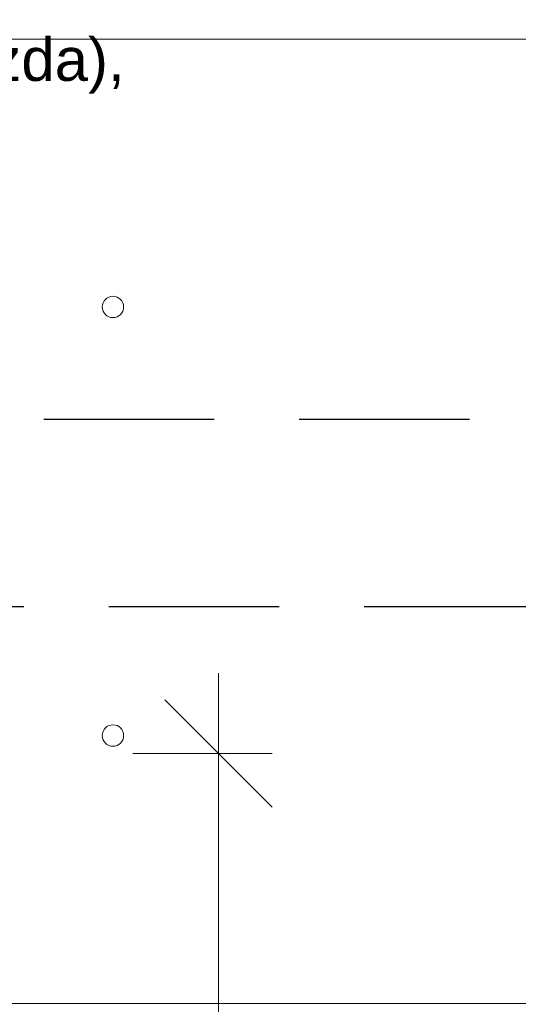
# Model space of a CAD drawing. Header units: centimetres. Extents: x -10729 to 23827, y -4437 to 19798.
# Tile 62 of 95: x 12953 to 13046, y 8959 to 9142. Entities that reach past the tile are written whole.
import ezdxf

# ---------------------------------------------------------------- set-up
doc = ezdxf.new("R2010")
doc.units = ezdxf.units.CM
doc.header["$PDMODE"] = 35
doc.header["$PDSIZE"] = 0.1
doc.linetypes.add('Kondygnacja  -0_5$0$HIDDEN', pattern=[9.525, 6.35, -3.175])
doc.linetypes.add('Kondygnacja  -0_5$0$HIDDEN2', pattern=[4.7625, 3.175, -1.5875])
doc.layers.get('0').update_dxf_attribs({"color": 8})
doc.layers.get('DEFPOINTS').update_dxf_attribs({"color": 8})
doc.layers.add('Kondygnacja  -0_5$0$ARCH_KONSTR_POWYŻEJ RZUTU', color=8, linetype='Kondygnacja  -0_5$0$HIDDEN')
doc.layers.add('Kondygnacja  -0_5$0$ARCH_KONSTR_POWYŻEJ RZUTU_IST', color=8, linetype='Kondygnacja  -0_5$0$HIDDEN2')
for name, color, linetype, lineweight in [('RYSUNKOWE_NIEDRUK', 8, 'Continuous', 9), ('SU Lampy kwadratowe  -05$0$ARCH_SUFITY_PODWIESZANE', 8, 'Continuous', 9), ('SYSTEMY AV', 8, 'Continuous', 13)]:
    doc.layers.add(name, color=color, linetype=linetype, lineweight=lineweight)
doc.styles.add('-1 sale konferencyjne$0$Arial', font='arial.ttf')
doc.styles.add('Romans', font='Romans.shx')
doc.dimstyles.new('Wymiary 1-200', dxfattribs={"dimtxt": 22, "dimasz": 20, "dimexe": 10, "dimexo": 0, "dimgap": 8, "dimtad": 1, "dimrnd": 0.5, "dimzin": 12, "dimdsep": 46, "dimtxsty": 'Romans', "dimblk": 'OBLIQUE', "dimcen": 0.5, "dimdle": 15, "dimclrt": 55, "dimazin": 0, "dimtfac": 1, "dimtmove": 1, "dimatfit": 3, "dimfxl": 16, "dimfxlon": 1, "dimtolj": 1, "dimtzin": 0, "dimarcsym": 0})

# ---------------------------------------------------------------- blocks, each defined once
blk = doc.blocks.new('SU Lampy kwadratowe  -05')
at = {"layer": 'SU Lampy kwadratowe  -05$0$ARCH_SUFITY_PODWIESZANE'}
blk.add_lwpolyline([(12920, 9138.86), (13100, 9138.86), (13100, 8958.86), (12920, 8958.86)], close=True, dxfattribs=at)
for centre in [(12970, 9088.86), (12970, 9008.86)]:
    blk.add_circle(centre, 2, dxfattribs=at)
blk = doc.blocks.new('Kondygnacja  -0_5$0$konstrukcja istniejąca -0.5')
at = {"layer": 'Kondygnacja  -0_5$0$ARCH_KONSTR_POWYŻEJ RZUTU_IST', "ltscale": 10}
blk.add_lwpolyline([(12338, 9067.89), (13382, 9067.89), (13382, 9032.89), (12338, 9032.89)], dxfattribs=at)
blk = doc.blocks.new('_Oblique')
at = {"color": 0, "linetype": 'ByBlock', "lineweight": -2}
blk.add_line((-0.5, -0.5), (0.5, 0.5), dxfattribs=at)
blk = doc.blocks.new('*D335')
at = {"layer": 'DEFPOINTS', "color": 0}
for p in [(-630.08, 4005.51), (-753.43, 3305.51), (-470.31, 3305.51)]:
    blk.add_point(p, dxfattribs=at)
at = {"layer": 'SYSTEMY AV', "color": 0, "lineweight": -2}
for p, q in [((-470.31, 4020.51), (-470.31, 3290.51)), ((-486.31, 4005.51), (-460.31, 4005.51)), ((-486.31, 3305.51), (-460.31, 3305.51))]:
    blk.add_line(p, q, dxfattribs=at)
at = {"layer": 'SYSTEMY AV', "color": 0, "lineweight": -2, "xscale": 20, "yscale": 20, "zscale": 20}
for p, rotation in [((-470.31, 4005.51), 90), ((-470.31, 3305.51), 270)]:
    blk.add_blockref('_Oblique', p, dxfattribs=dict(at, rotation=rotation))
at = {"layer": 'SYSTEMY AV', "color": 55, "insert": (-489.31, 3655.51), "char_height": 22, "attachment_point": 5, "rotation": 90, "style": 'Romans'}
blk.add_mtext('\\A1;700', dxfattribs=at)
blk = doc.blocks.new('A$C59BE0B33')
at = {"layer": 'SYSTEMY AV', "insert": (-591.253, 4101.967), "char_height": 20, "width": 224.13601, "attachment_point": 8, "style": '-1 sale konferencyjne$0$Arial'}
blk.add_mtext('\\P{\\H0.4x;Projektor NEC NP 4100W/ NP08ZL, \\PWinda Ravell 280 , \\Pdoprowadzić:  zasilanie 230V (3 gniazda), sieć LAN, FO,\\Pmocowanie windy na dystansach }', dxfattribs=at)
at = {"layer": 'SYSTEMY AV'}
dim = blk.add_linear_dim(base=(-470.312, 3305.511), p1=(-630.082, 4005.511), p2=(-753.431, 3305.511), angle=90, dimstyle='Wymiary 1-200', dxfattribs=at)
dim.commit()
dim.dimension.update_dxf_attribs({"geometry": '*D335', "text_midpoint": (-489.312, 3655.511)})

msp = doc.modelspace()

# ---------------------------------------------------------------- block references
at = {"layer": 'Kondygnacja  -0_5$0$ARCH_KONSTR_POWYŻEJ RZUTU'}
msp.add_blockref('Kondygnacja  -0_5$0$konstrukcja istniejąca -0.5', (0, 0), dxfattribs=at)
at = {"layer": 'RYSUNKOWE_NIEDRUK', "lineweight": 13}
msp.add_blockref('A$C59BE0B33', (13460, 5000), dxfattribs=at)
msp.add_blockref('A$C59BE0B33', (13460, 5000), dxfattribs=at)
at = {"layer": 'SU Lampy kwadratowe  -05$0$ARCH_SUFITY_PODWIESZANE'}
msp.add_blockref('SU Lampy kwadratowe  -05', (0, 0), dxfattribs=at)

doc.saveas('drawing.dxf')
